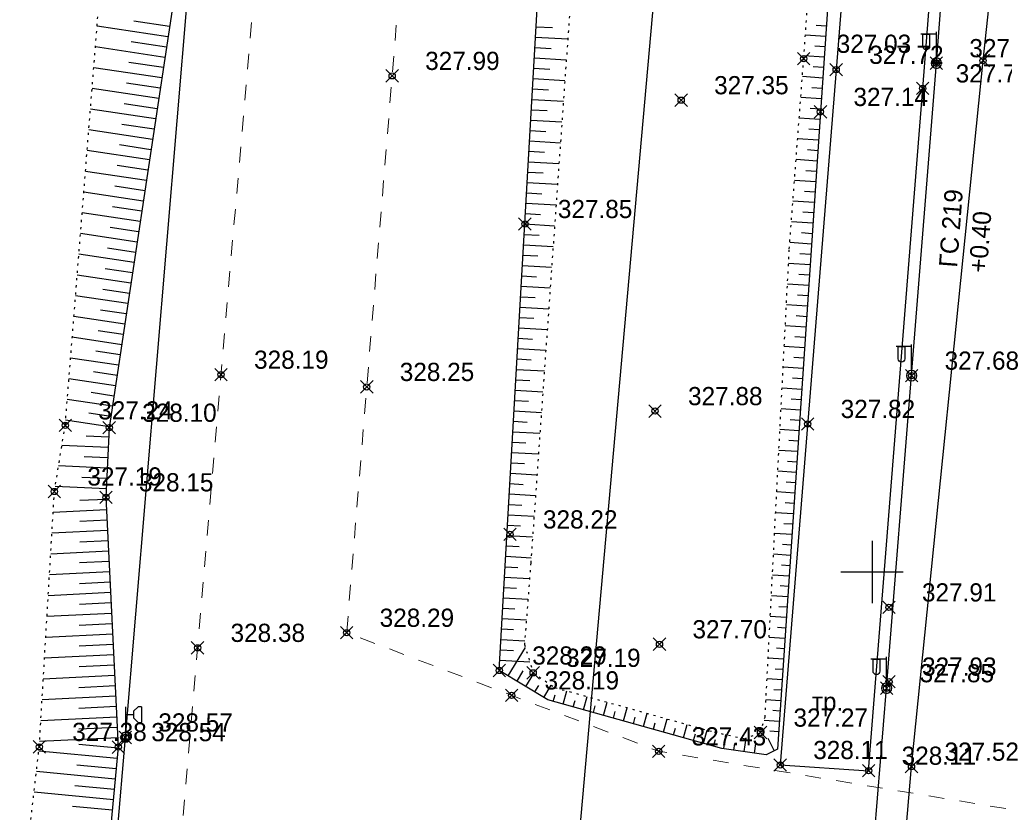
# Model space of a CAD drawing. Header units: metres. Extents: x 707528 to 709248, y 4308395 to 4311045.
# Tile 83 of 104: x 708287 to 708335, y 4310334 to 4310372. Entities that reach past the tile are written whole.
import ezdxf

# ---------------------------------------------------------------- set-up
doc = ezdxf.new("R2010")
doc.units = ezdxf.units.M
doc.header["$LTSCALE"] = 0.5
doc.header["$PDMODE"] = 35
doc.header["$PDSIZE"] = 0.3
for name, pattern in [('Auto_Street_NotBorder_Line_m1', [3, 1.5, -1.5]), ('ДОРОГИ_СТРОЯЩ', [9, 8, -1]), ('Контура низ откосов  Штриховая 0.1-0.5 - - - - - - -', [0.6, 0.1, -0.5])]:
    doc.linetypes.add(name, pattern=pattern)
for name, color, linetype in [('(001) Сетка', 92, 'Continuous'), ('(004) Точки рельефа', 7, 'Continuous'), ('(013) Газ', 30, 'ИК_Газопровод -------г--------'), ('(016) Кабель', 1, 'Continuous'), ('(019) Связь', 3, 'ИК_КАБ_СВЯЗИ'), ('(022) Возд. Линии', 7, 'Continuous'), ('(025) Дорога', 7, 'Continuous'), ('(035) Откосы', 7, 'Continuous')]:
    doc.layers.add(name, color=color, linetype=linetype)
doc.layers.add('AUTO#_ROADS_EXIST_L', color=7, linetype='Continuous', lineweight=15, true_color=0x000000)
doc.styles.add('BM-431', font='txt')
doc.styles.add('D-431', font='txt')
doc.styles.add('S', font='txtwr', dxfattribs={"oblique": 15})
doc.styles.get("Standard").update_dxf_attribs({"font": 'txt.shx'})
doc.linetypes.add('GAZ_VOZDUSH', pattern='A,1,-2,["~",Standard,S=3,R=0,X=-1.5,Y=-1.5],-1,10', length=14)
doc.linetypes.add('ИК_Газопровод -------г--------', pattern='A,9,-0.6,["Г",Standard,S=1.2,R=0,X=0,Y=-0.6],-1.2', length=10.8)
doc.linetypes.add('ИК_КАБ_СВЯЗИ', pattern='A,4,["o",Standard,S=0.5,R=0,X=0,Y=-0.125],4,-2', length=10)
doc.linetypes.add('ИК_Э_КАБ_НН', pattern='A,8,-2,["<",Standard,S=1,R=0,X=0,Y=-0.5],8,[">",Standard,S=1,R=0,X=-0.5,Y=-0.5],-2', length=20)

# ---------------------------------------------------------------- blocks, each defined once
blk = doc.blocks.new('U1111')
for p, q in [((0.1, 0.45), (0.1, 2.95)), ((1.28934, 2.95), (0.85, 2.51066)), ((1.6, 2.95), (1.28934, 2.95)), ((1.6, 2.95), (1.6, 1.45)), ((0.1, 2.2), (0.85, 2.2)), ((0.85, 2.51066), (0.85, 1.88934)), ((0.85, 1.88934), (1.28934, 1.45)), ((1.28934, 1.45), (1.6, 1.45)), ((0, 0.05), (0.1, 0.05)), ((0, -0.05), (0, 0.05)), ((0.1, 0.05), (0.1, -0.05)), ((0.1, -0.05), (0, -0.05))]:
    blk.add_line(p, q)
blk.add_lwpolyline([(0.55, 0), (0.3, 0.433013), (-0.2, 0.433013), (-0.45, 0), (-0.2, -0.433013), (0.3, -0.433013)], close=True)
at = {"color": 4, "style": 'S', "oblique": 15}
blk.add_attdef('Z', (1.142936, -1.391276), '', height=2, dxfattribs=at)
blk = doc.blocks.new('f')
at = {"layer": '(022) Возд. Линии'}
for points in [[(0, 0.25), (0, 1.5)], [(0, 1.4), (0.75, 1.4)]]:
    blk.add_lwpolyline(points, dxfattribs=at)
blk.add_lwpolyline([(0.4875, 0.65), (0.4875, 0.65, 0.4142136), (0.65, 0.8125), (0.65, 1.4), (0.325, 1.4), (0.325, 0.8125, 0.4142136)], format="xyb", close=True, dxfattribs=at)
blk.add_circle((0, 0), 0.25, dxfattribs=at)
blk = doc.blocks.new('Setka')
at = {"layer": '(001) Сетка'}
for p, q in [((0, 1.5), (0, -1.5)), ((-1.5, 0), (1.5, 0))]:
    blk.add_line(p, q, dxfattribs=at)

msp = doc.modelspace()

# ---------------------------------------------------------------- linework, layer by layer
at = {"layer": '(013) Газ', "linetype": 'GAZ_VOZDUSH', "elevation": 324.816, "flags": 128}
msp.add_lwpolyline([(708293.165, 4309888.333), (708293.434, 4309892.819), (708297.716, 4309952.735), (708299.668, 4309975.352), (708302.24, 4310005.239), (708309.527, 4310099.735), (708316.081, 4310172.219), (708316.824, 4310184.222), (708322.062, 4310238.184), (708325.306, 4310270.621), (708325.824, 4310282.589), (708330.36, 4310335.873), (708333.801, 4310369.809), (708336.798, 4310397.689), (708339.728, 4310444.647), (708351.364, 4310581.809), (708352.677, 4310593.824)], dxfattribs=at)
at = {"layer": '(016) Кабель', "linetype": 'ИК_Э_КАБ_НН', "flags": 128}
for points, elevation in [([(708148.162, 4308651.703), (708151.497, 4308692.413), (708155.946, 4308744.121), (708160.092, 4308792.083), (708165.82, 4308866.029), (708169.045, 4308905.959), (708172.399, 4308947.612), (708175.762, 4308988.142), (708178.982, 4309025.586), (708182.201, 4309063.201), (708185.813, 4309103.866), (708189.128, 4309144.32), (708192.281, 4309183.205), (708195.859, 4309224.798), (708198.741, 4309260.796), (708202.87, 4309309.735), (708206.45, 4309354.347), (708209.623, 4309392.715), (708213.998, 4309431.241), (708217.888, 4309470.551), (708222.285, 4309519.973), (708227.646, 4309584.985), (708230.7, 4309620.035), (708233.599, 4309650.662), (708236.608, 4309686.642), (708239.917, 4309725.258), (708242.964, 4309758.871), (708245.88, 4309791.491), (708249.037, 4309830.224), (708251.639, 4309862.09), (708254.553, 4309895.438), (708258.525, 4309939.873), (708262.105, 4309983.745), (708265.007, 4310017.023), (708267.691, 4310050.026), (708270.438, 4310083.372), (708274.286, 4310124.617), (708277.622, 4310164.745), (708280.245, 4310192.848), (708282.134, 4310214.069), (708285.192, 4310249.54), (708287.519, 4310279.257), (708289.716, 4310303.87), (708292.577, 4310337.274), (708295.609, 4310373.419), (708298.169, 4310403.778), (708301.105, 4310436.102), (708303.908, 4310468.222), (708306.247, 4310494.557), (708309.271, 4310529.231), (708312.329, 4310564.702), (708314.656, 4310594.419), (708316.853, 4310619.032), (708319.714, 4310652.436), (708322.746, 4310688.581), (708325.306, 4310718.94), (708328.242, 4310751.264), (708331.045, 4310783.384), (708331.607, 4310789.716)], 325.652), ([(708249.985, 4309448.254), (708250.82, 4309461.228), (708251.559, 4309472.595), (708252.37, 4309485.216), (708253.053, 4309496.006), (708253.787, 4309508.813), (708254.637, 4309521.637), (708255.635, 4309538.104), (708256.598, 4309553.522), (708257.467, 4309567.873), (708258.354, 4309582.746), (708259.411, 4309598.842), (708260.336, 4309614.66), (708261.397, 4309630.444), (708264.541, 4309650.757), (708266.176, 4309665.809), (708267.362, 4309680.25), (708268.374, 4309695.795), (708269.845, 4309708.973), (708271.828, 4309722.112), (708273.674, 4309736.299), (708275.505, 4309750.056), (708277.38, 4309764.169), (708281.752, 4309793.372), (708283.598, 4309807.831), (708285.41, 4309822.081), (708287.069, 4309840.641), (708288.446, 4309855.733), (708289.84, 4309870.633), (708291.182, 4309885.312), (708292.537, 4309900.559), (708294.032, 4309916.058), (708295.507, 4309930.435), (708296.078, 4309944.839), (708297.37, 4309960.078), (708298.657, 4309975.432), (708299.851, 4309990.429), (708301.076, 4310005.494), (708302.334, 4310020.38), (708303.538, 4310035.456), (708306.01, 4310065.799), (708308.439, 4310096.035), (708310.925, 4310126.293), (708314.819, 4310172.204), (708316.066, 4310188.572), (708317.423, 4310204.653), (708318.736, 4310219.739), (708319.999, 4310234.38), (708321.351, 4310251.404), (708322.651, 4310267.033), (708323.922, 4310281.675), (708325.202, 4310294.856), (708326.515, 4310309.658), (708327.984, 4310325.438), (708329.163, 4310339.642), (708330.365, 4310354.664), (708331.555, 4310369.683), (708332.679, 4310383.855), (708333.897, 4310399.486), (708335.115, 4310414.632), (708336.225, 4310429.516), (708337.469, 4310444.596), (708338.545, 4310458.92), (708339.663, 4310474.152), (708340.941, 4310489.457), (708342.079, 4310504.503), (708343.178, 4310519.207), (708344.309, 4310533.966), (708345.452, 4310549.009), (708346.637, 4310563.701), (708347.806, 4310578.667), (708349.626, 4310594.212), (708351.153, 4310608.621), (708352.719, 4310623.441), (708355.709, 4310653.818), (708356.969, 4310668.51), (708358.286, 4310683.336), (708359.517, 4310698.096), (708360.786, 4310713.241), (708362.123, 4310728.187), (708363.033, 4310739.626), (708364.289, 4310753.037), (708365.798, 4310768.681), (708367.145, 4310784.563)], 326.597)]:
    msp.add_lwpolyline(points, dxfattribs=dict(at, elevation=elevation))
at = {"layer": '(019) Связь', "elevation": 325.431, "flags": 128}
msp.add_lwpolyline([(708153.006, 4308571.818), (708156.993, 4308609.509), (708156.993, 4308609.509), (708174.147, 4308666.959), (708174.323, 4308670.733), (708195.362, 4308919.928), (708204.073, 4309029.859), (708218.911, 4309205.253), (708226.164, 4309224.91), (708236.601, 4309425.449), (708237.563, 4309445.941), (708241.532, 4309518.706), (708251.542, 4309611.078), (708253.161, 4309631.293), (708257.428, 4309700.42), (708258.881, 4309712.256), (708269.326, 4309836.622), (708270.394, 4309849.381), (708278.265, 4309932.284), (708280.616, 4309944.696), (708295.324, 4310108.263), (708303.766, 4310173.623), (708303.348, 4310191.009), (708305.187, 4310238.893), (708306.696, 4310249.894), (708308.615, 4310273.087), (708309.889, 4310281.813), (708320.552, 4310401.57), (708321.594, 4310412.943), (708336.888, 4310582.457), (708345.287, 4310694.486), (708346.981, 4310695.558), (708355.083, 4310696.931), (708358.134, 4310696.437)], dxfattribs=at)
at = {"layer": '(025) Дорога', "elevation": 327.814, "flags": 128}
msp.add_lwpolyline([(708324.051, 4310335.95), (708328.3, 4310335.675), (708330.899, 4310368.47), (708333.5, 4310401.759), (708329.349, 4310402.1), (708326.739, 4310369.369), (708324.051, 4310335.95)], dxfattribs=at)
at = {"layer": '(035) Откосы'}
for p, q in [((708294.626, 4310370.949, -0.295), (708291.219, 4310371.461, -0.295)), ((708294.7, 4310371.442, -0.295), (708292.979, 4310371.701, -0.295)), ((708312.324, 4310371.437, 327.998), (708313.1, 4310371.393, 327.998)), ((708326.265, 4310371.464, 327.998), (708325.78, 4310371.497, 327.998)), ((708312.295, 4310370.938, 327.998), (708313.841, 4310370.849, 327.998)), ((708326.23, 4310370.965, 327.998), (708325.261, 4310371.031, 327.998)), ((708294.478, 4310369.962, -0.295), (708291.139, 4310370.464, -0.295)), ((708294.552, 4310370.455, -0.295), (708292.865, 4310370.709, -0.295)), ((708312.266, 4310370.439, 327.998), (708313.036, 4310370.395, 327.998)), ((708326.196, 4310370.466, 327.998), (708325.711, 4310370.499, 327.998)), ((708312.238, 4310369.94, 327.998), (708313.771, 4310369.852, 327.998)), ((708326.162, 4310369.967, 327.998), (708325.19, 4310370.034, 327.998)), ((708294.329, 4310368.976, -0.295), (708291.06, 4310369.467, -0.295)), ((708294.404, 4310369.469, -0.295), (708292.751, 4310369.717, -0.295)), ((708312.209, 4310369.441, 327.998), (708312.972, 4310369.397, 327.998)), ((708326.128, 4310369.468, 327.998), (708325.641, 4310369.502, 327.998)), ((708312.18, 4310368.942, 327.998), (708313.7, 4310368.854, 327.998)), ((708326.094, 4310368.97, 327.998), (708325.115, 4310369.036, 327.998)), ((708294.181, 4310367.989, -0.295), (708290.98, 4310368.47, -0.295)), ((708294.255, 4310368.482, -0.295), (708292.638, 4310368.726, -0.295)), ((708326.06, 4310368.471, 327.998), (708325.569, 4310368.504, 327.998)), ((708312.152, 4310368.443, 327.998), (708312.908, 4310368.399, 327.998)), ((708326.026, 4310367.972, 327.998), (708325.039, 4310368.039, 327.998)), ((708294.107, 4310367.496, -0.295), (708292.524, 4310367.734, -0.295)), ((708312.123, 4310367.943, 327.998), (708313.63, 4310367.857, 327.998)), ((708325.992, 4310367.473, 327.998), (708325.497, 4310367.507, 327.998)), ((708294.033, 4310367.003, -0.295), (708290.901, 4310367.473, -0.295)), ((708312.094, 4310367.444, 327.998), (708312.844, 4310367.401, 327.998)), ((708325.958, 4310366.974, 327.998), (708324.964, 4310367.042, 327.998)), ((708293.959, 4310366.509, -0.295), (708292.41, 4310366.742, -0.295)), ((708312.066, 4310366.945, 327.998), (708313.559, 4310366.859, 327.998)), ((708293.885, 4310366.016, -0.295), (708290.821, 4310366.477, -0.295)), ((708312.037, 4310366.446, 327.998), (708312.781, 4310366.403, 327.998)), ((708325.925, 4310366.476, 327.998), (708325.425, 4310366.509, 327.998)), ((708293.81, 4310365.523, -0.295), (708292.296, 4310365.751, -0.295)), ((708312.008, 4310365.947, 327.998), (708313.489, 4310365.862, 327.998)), ((708325.891, 4310365.977, 327.998), (708324.888, 4310366.045, 327.998)), ((708293.736, 4310365.03, -0.295), (708290.742, 4310365.48, -0.295)), ((708311.98, 4310365.448, 327.998), (708312.717, 4310365.405, 327.998)), ((708325.857, 4310365.478, 327.998), (708325.354, 4310365.512, 327.998)), ((708293.662, 4310364.536, -0.295), (708292.182, 4310364.759, -0.295)), ((708311.951, 4310364.949, 327.998), (708313.418, 4310364.864, 327.998)), ((708325.824, 4310364.979, 327.998), (708324.812, 4310365.047, 327.998)), ((708293.588, 4310364.043, -0.295), (708290.662, 4310364.483, -0.295)), ((708311.922, 4310364.449, 327.998), (708312.653, 4310364.408, 327.998)), ((708325.79, 4310364.48, 327.998), (708325.282, 4310364.515, 327.998)), ((708293.514, 4310363.55, -0.295), (708292.068, 4310363.767, -0.295)), ((708311.894, 4310363.95, 327.998), (708313.348, 4310363.867, 327.998)), ((708325.756, 4310363.982, 327.998), (708324.737, 4310364.05, 327.998)), ((708293.44, 4310363.057, -0.295), (708290.583, 4310363.486, -0.295)), ((708311.865, 4310363.451, 327.998), (708312.589, 4310363.41, 327.998)), ((708325.723, 4310363.483, 327.998), (708325.211, 4310363.517, 327.998)), ((708293.366, 4310362.563, -0.295), (708291.954, 4310362.776, -0.295)), ((708311.837, 4310362.952, 327.998), (708313.277, 4310362.869, 327.998)), ((708325.689, 4310362.984, 327.998), (708324.661, 4310363.053, 327.998)), ((708293.291, 4310362.07, -0.295), (708290.503, 4310362.489, -0.295)), ((708311.808, 4310362.453, 327.998), (708312.525, 4310362.412, 327.998)), ((708325.655, 4310362.485, 327.998), (708325.139, 4310362.52, 327.998)), ((708311.779, 4310361.954, 327.998), (708313.207, 4310361.872, 327.998)), ((708325.622, 4310361.986, 327.998), (708324.585, 4310362.056, 327.998)), ((708293.143, 4310361.084, -0.295), (708290.424, 4310361.492, -0.295)), ((708293.217, 4310361.577, -0.295), (708291.84, 4310361.784, -0.295)), ((708311.751, 4310361.455, 327.998), (708312.461, 4310361.414, 327.998)), ((708325.588, 4310361.487, 327.998), (708325.068, 4310361.523, 327.998)), ((708311.722, 4310360.956, 327.998), (708313.136, 4310360.874, 327.998)), ((708325.554, 4310360.989, 327.998), (708324.51, 4310361.059, 327.998)), ((708292.995, 4310360.097, -0.295), (708290.344, 4310360.496, -0.295)), ((708293.069, 4310360.59, -0.295), (708291.726, 4310360.792, -0.295)), ((708311.693, 4310360.456, 327.998), (708312.397, 4310360.416, 327.998)), ((708325.521, 4310360.49, 327.998), (708324.999, 4310360.525, 327.998)), ((708311.665, 4310359.957, 327.998), (708313.066, 4310359.877, 327.998)), ((708325.487, 4310359.991, 327.998), (708324.451, 4310360.061, 327.998)), ((708292.847, 4310359.111, -0.295), (708290.265, 4310359.499, -0.295)), ((708292.921, 4310359.604, -0.295), (708291.613, 4310359.801, -0.295)), ((708311.636, 4310359.458, 327.998), (708312.333, 4310359.418, 327.998)), ((708325.453, 4310359.492, 327.998), (708324.939, 4310359.527, 327.998)), ((708325.42, 4310358.993, 327.998), (708324.399, 4310359.062, 327.998)), ((708292.772, 4310358.617, -0.295), (708291.499, 4310358.809, -0.295)), ((708311.607, 4310358.959, 327.998), (708312.995, 4310358.879, 327.998)), ((708325.386, 4310358.495, 327.998), (708324.88, 4310358.529, 327.998)), ((708292.698, 4310358.124, -0.295), (708290.185, 4310358.502, -0.295)), ((708311.579, 4310358.46, 327.998), (708312.269, 4310358.42, 327.998)), ((708325.352, 4310357.996, 327.998), (708324.347, 4310358.064, 327.998)), ((708292.624, 4310357.631, -0.295), (708291.385, 4310357.817, -0.295)), ((708311.55, 4310357.961, 327.998), (708312.925, 4310357.882, 327.998)), ((708292.55, 4310357.138, -0.295), (708290.106, 4310357.505, -0.295)), ((708311.521, 4310357.462, 327.998), (708312.206, 4310357.422, 327.998)), ((708325.318, 4310357.497, 327.998), (708324.82, 4310357.531, 327.998)), ((708292.476, 4310356.644, -0.295), (708291.271, 4310356.825, -0.295)), ((708311.493, 4310356.962, 327.998), (708312.855, 4310356.884, 327.998)), ((708325.285, 4310356.998, 327.998), (708324.296, 4310357.065, 327.998)), ((708292.402, 4310356.151, -0.295), (708290.026, 4310356.508, -0.295)), ((708311.464, 4310356.463, 327.998), (708312.142, 4310356.424, 327.998)), ((708325.251, 4310356.499, 327.998), (708324.76, 4310356.532, 327.998)), ((708292.328, 4310355.658, -0.295), (708291.157, 4310355.834, -0.295)), ((708311.435, 4310355.964, 327.998), (708312.784, 4310355.887, 327.998)), ((708325.217, 4310356, 327.998), (708324.244, 4310356.066, 327.998)), ((708292.253, 4310355.165, -0.295), (708289.947, 4310355.511, -0.295)), ((708311.407, 4310355.465, 327.998), (708312.078, 4310355.427, 327.998)), ((708325.184, 4310355.502, 327.998), (708324.701, 4310355.534, 327.998)), ((708292.179, 4310354.671, -0.295), (708291.043, 4310354.842, -0.295)), ((708311.378, 4310354.966, 327.998), (708312.714, 4310354.889, 327.998)), ((708325.15, 4310355.003, 327.998), (708324.192, 4310355.067, 327.998)), ((708292.105, 4310354.178, -0.295), (708289.867, 4310354.514, -0.295)), ((708311.349, 4310354.467, 327.998), (708312.014, 4310354.429, 327.998)), ((708325.116, 4310354.504, 327.998), (708324.641, 4310354.536, 327.998)), ((708292.031, 4310353.685, -0.295), (708290.929, 4310353.85, -0.295)), ((708311.321, 4310353.968, 327.998), (708312.643, 4310353.892, 327.998)), ((708325.083, 4310354.005, 327.998), (708324.141, 4310354.069, 327.998)), ((708291.957, 4310353.192, -0.295), (708289.788, 4310353.518, -0.295)), ((708311.292, 4310353.468, 327.998), (708311.95, 4310353.431, 327.998)), ((708325.049, 4310353.506, 327.998), (708324.582, 4310353.538, 327.998)), ((708291.883, 4310352.698, -0.295), (708290.815, 4310352.859, -0.295)), ((708311.263, 4310352.969, 327.998), (708312.573, 4310352.894, 327.998)), ((708325.015, 4310353.007, 327.998), (708324.089, 4310353.07, 327.998)), ((708291.809, 4310352.205, -0.295), (708289.708, 4310352.521, -0.295)), ((708311.235, 4310352.47, 327.998), (708311.886, 4310352.433, 327.998)), ((708324.982, 4310352.509, 327.998), (708324.522, 4310352.54, 327.998)), ((708311.206, 4310351.971, 327.998), (708312.502, 4310351.897, 327.998)), ((708324.948, 4310352.01, 327.998), (708324.037, 4310352.071, 327.998)), ((708291.781, 4310351.707, -0.295), (708290.696, 4310351.758, -0.295)), ((708311.177, 4310351.472, 327.998), (708311.822, 4310351.435, 327.998)), ((708324.914, 4310351.511, 327.998), (708324.463, 4310351.542, 327.998)), ((708291.757, 4310351.209, -0.295), (708289.531, 4310351.314, -0.295)), ((708311.149, 4310350.973, 327.998), (708312.432, 4310350.899, 327.998)), ((708324.881, 4310351.012, 327.998), (708323.986, 4310351.073, 327.998)), ((708291.734, 4310350.711, -0.295), (708290.592, 4310350.764, -0.295)), ((708311.12, 4310350.474, 327.998), (708311.758, 4310350.437, 327.998)), ((708324.847, 4310350.513, 327.998), (708324.403, 4310350.543, 327.998)), ((708291.71, 4310350.213, -0.295), (708289.369, 4310350.323, -0.295)), ((708324.813, 4310350.015, 327.998), (708323.934, 4310350.074, 327.998)), ((708291.687, 4310349.714, -0.295), (708290.487, 4310349.771, -0.295)), ((708311.091, 4310349.975, 327.998), (708312.361, 4310349.902, 327.998)), ((708324.78, 4310349.516, 327.998), (708324.344, 4310349.545, 327.998)), ((708291.664, 4310349.216, -0.295), (708289.206, 4310349.331, -0.295)), ((708311.063, 4310349.475, 327.998), (708311.694, 4310349.439, 327.998)), ((708324.746, 4310349.017, 327.998), (708323.882, 4310349.075, 327.998)), ((708291.65, 4310348.718, -0.295), (708290.394, 4310348.656, -0.295)), ((708311.034, 4310348.976, 327.998), (708312.291, 4310348.904, 327.998)), ((708291.675, 4310348.22, -0.295), (708289.108, 4310348.093, -0.295)), ((708311.005, 4310348.477, 327.998), (708311.631, 4310348.441, 327.998)), ((708324.712, 4310348.518, 327.998), (708324.284, 4310348.547, 327.998)), ((708291.699, 4310347.721, -0.295), (708290.389, 4310347.657, -0.295)), ((708310.977, 4310347.978, 327.998), (708312.22, 4310347.907, 327.998)), ((708324.679, 4310348.019, 327.998), (708323.831, 4310348.077, 327.998)), ((708291.724, 4310347.223, -0.295), (708289.049, 4310347.091, -0.295)), ((708310.948, 4310347.479, 327.998), (708311.567, 4310347.443, 327.998)), ((708324.645, 4310347.52, 327.998), (708324.225, 4310347.549, 327.998)), ((708291.749, 4310346.725, -0.295), (708290.384, 4310346.658, -0.295)), ((708310.92, 4310346.98, 327.998), (708312.15, 4310346.909, 327.998)), ((708324.611, 4310347.022, 327.998), (708323.779, 4310347.078, 327.998)), ((708291.773, 4310346.227, -0.295), (708288.99, 4310346.089, -0.295)), ((708310.891, 4310346.481, 327.998), (708311.503, 4310346.445, 327.998)), ((708324.578, 4310346.523, 327.998), (708324.165, 4310346.551, 327.998)), ((708310.862, 4310345.981, 327.998), (708312.079, 4310345.912, 327.998)), ((708324.544, 4310346.024, 327.998), (708323.727, 4310346.079, 327.998)), ((708291.798, 4310345.729, -0.295), (708290.379, 4310345.659, -0.295)), ((708310.834, 4310345.482, 327.998), (708311.438, 4310345.448, 327.998)), ((708324.51, 4310345.525, 327.998), (708324.106, 4310345.552, 327.998)), ((708291.822, 4310345.231, -0.295), (708288.93, 4310345.087, -0.295)), ((708310.805, 4310344.983, 327.998), (708312.004, 4310344.914, 327.998)), ((708324.476, 4310345.026, 327.998), (708323.676, 4310345.08, 327.998)), ((708291.847, 4310344.732, -0.295), (708290.374, 4310344.659, -0.295)), ((708310.776, 4310344.484, 327.998), (708311.371, 4310344.45, 327.998)), ((708324.443, 4310344.528, 327.998), (708324.046, 4310344.554, 327.998)), ((708291.872, 4310344.234, -0.295), (708288.871, 4310344.086, -0.295)), ((708310.748, 4310343.985, 327.998), (708311.927, 4310343.917, 327.998)), ((708324.409, 4310344.029, 327.998), (708323.624, 4310344.082, 327.998)), ((708291.896, 4310343.736, -0.295), (708290.369, 4310343.66, -0.295)), ((708310.719, 4310343.486, 327.998), (708311.304, 4310343.452, 327.998)), ((708324.375, 4310343.53, 327.998), (708323.987, 4310343.556, 327.998)), ((708291.921, 4310343.238, -0.295), (708288.811, 4310343.084, -0.295)), ((708310.69, 4310342.987, 327.998), (708311.85, 4310342.92, 327.998)), ((708324.342, 4310343.031, 327.998), (708323.572, 4310343.083, 327.998)), ((708291.946, 4310342.74, -0.295), (708290.364, 4310342.661, -0.295)), ((708310.662, 4310342.488, 327.998), (708311.236, 4310342.455, 327.998)), ((708324.308, 4310342.532, 327.998), (708323.927, 4310342.558, 327.998)), ((708291.97, 4310342.241, -0.295), (708288.752, 4310342.082, -0.295)), ((708310.633, 4310341.988, 327.998), (708311.772, 4310341.923, 327.998)), ((708324.274, 4310342.033, 327.998), (708323.521, 4310342.084, 327.998)), ((708291.995, 4310341.743, -0.295), (708290.359, 4310341.662, -0.295)), ((708310.604, 4310341.489, 327.998), (708311.232, 4310341.453, 327.998)), ((708310.975, 4310340.233, 327.998), (708311.803, 4310341.604, 327.998)), ((708324.241, 4310341.535, 327.998), (708323.868, 4310341.56, 327.998)), ((708292.02, 4310341.245, -0.295), (708288.693, 4310341.08, -0.295)), ((708324.207, 4310341.036, 327.998), (708323.469, 4310341.086, 327.998)), ((708292.044, 4310340.747, -0.295), (708290.354, 4310340.663, -0.295)), ((708310.576, 4310340.99, 327.998), (708312.015, 4310340.907, 327.998)), ((708324.173, 4310340.537, 327.998), (708323.808, 4310340.562, 327.998)), ((708292.069, 4310340.249, -0.295), (708288.633, 4310340.079, -0.295)), ((708311.403, 4310339.974, 327.998), (708311.701, 4310340.468, 327.998)), ((708311.831, 4310339.716, 327.998), (708312.216, 4310340.353, 327.998)), ((708324.14, 4310340.038, 327.998), (708323.417, 4310340.087, 327.998)), ((708292.094, 4310339.75, -0.295), (708290.349, 4310339.664, -0.295)), ((708312.259, 4310339.458, 327.998), (708312.445, 4310339.766, 327.998)), ((708312.687, 4310339.2, 327.998), (708313.046, 4310339.794, 327.998)), ((708292.118, 4310339.252, -0.295), (708288.574, 4310339.077, -0.295)), ((708313.144, 4310339.007, 327.998), (708313.232, 4310339.324, 327.998)), ((708313.625, 4310338.873, 327.998), (708313.802, 4310339.506, 327.998)), ((708314.589, 4310338.604, 327.998), (708314.765, 4310339.238, 327.998)), ((708324.106, 4310339.539, 327.998), (708323.749, 4310339.563, 327.998)), ((708292.143, 4310338.754, -0.295), (708290.343, 4310338.665, -0.295)), ((708314.107, 4310338.738, 327.998), (708314.195, 4310339.055, 327.998)), ((708315.07, 4310338.47, 327.998), (708315.159, 4310338.787, 327.998)), ((708315.552, 4310338.335, 327.998), (708315.729, 4310338.97, 327.998)), ((708316.515, 4310338.067, 327.998), (708316.692, 4310338.701, 327.998)), ((708324.072, 4310339.041, 327.998), (708323.366, 4310339.088, 327.998)), ((708292.167, 4310338.256, -0.295), (708288.514, 4310338.075, -0.295)), ((708316.033, 4310338.201, 327.998), (708316.122, 4310338.518, 327.998)), ((708316.996, 4310337.932, 327.998), (708317.085, 4310338.25, 327.998)), ((708317.478, 4310337.798, 327.998), (708317.655, 4310338.433, 327.998)), ((708318.441, 4310337.53, 327.998), (708318.618, 4310338.164, 327.998)), ((708324.039, 4310338.542, 327.998), (708323.689, 4310338.565, 327.998)), ((708292.192, 4310337.758, -0.295), (708290.338, 4310337.666, -0.295)), ((708317.96, 4310337.664, 327.998), (708318.048, 4310337.981, 327.998)), ((708318.923, 4310337.395, 327.998), (708319.011, 4310337.713, 327.998)), ((708319.404, 4310337.261, 327.998), (708319.581, 4310337.896, 327.998)), ((708324.005, 4310338.043, 327.998), (708323.276, 4310338.092, 327.998)), ((708292.217, 4310337.26, -0.295), (708288.455, 4310337.073, -0.295)), ((708319.886, 4310337.127, 327.998), (708319.974, 4310337.444, 327.998)), ((708320.367, 4310336.992, 327.998), (708320.545, 4310337.628, 327.998)), ((708321.333, 4310336.736, 327.998), (708321.43, 4310337.412, 327.998)), ((708322.323, 4310336.594, 327.998), (708322.416, 4310337.243, 327.998)), ((708323.766, 4310336.638, 327.998), (708323.477, 4310337.217, 327.998)), ((708323.971, 4310337.544, 327.998), (708323.551, 4310337.572, 327.998)), ((708292.235, 4310336.762, -0.295), (708290.346, 4310336.939, -0.295)), ((708320.849, 4310336.858, 327.998), (708320.939, 4310337.18, 327.998)), ((708321.828, 4310336.665, 327.998), (708321.874, 4310336.984, 327.998)), ((708322.818, 4310336.523, 327.998), (708322.884, 4310336.987, 327.998)), ((708292.188, 4310336.265, -0.295), (708288.417, 4310336.62, -0.295)), ((708292.141, 4310335.768, -0.295), (708290.251, 4310335.946, -0.295)), ((708292.094, 4310335.272, -0.295), (708288.303, 4310335.629, -0.295)), ((708292.048, 4310334.775, -0.295), (708290.147, 4310334.954, -0.295)), ((708292.001, 4310334.279, -0.295), (708288.189, 4310334.637, -0.295)), ((708291.954, 4310333.782, -0.295), (708290.043, 4310333.962, -0.295))]:
    msp.add_line(p, q, dxfattribs=at)
at = {"layer": '(035) Откосы', "linetype": 'Контура низ откосов  Штриховая 0.1-0.5 - - - - - - -'}
for points, elevation in [([(708291.019, 4310323.85), (708287.001, 4310324.291), (708288.44, 4310336.82), (708289.168, 4310349.097), (708289.689, 4310352.278), (708291.28, 4310372.232), (708294.32, 4310405.719), (708298.171, 4310438.641), (708297.564, 4310446.626), (708291.166, 4310448.833), (708291.471, 4310449.71)], -0.295), ([(708312.176, 4310340.38), (708313.241, 4310339.663), (708320.874, 4310337.536), (708322.335, 4310337.211), (708323.103, 4310337.51), (708323.322, 4310338.248), (708324.486, 4310360.752), (708325.18, 4310369.896), (708327.332, 4310400.121), (708326.682, 4310401.47), (708323.884, 4310401.731), (708318.431, 4310401.731), (708315.796, 4310400.834), (708315.407, 4310397.197), (708314.757, 4310383.815), (708312.062, 4310345.66), (708311.759, 4310341.747), (708312.176, 4310340.38)], 326.898)]:
    msp.add_lwpolyline(points, dxfattribs=dict(at, elevation=elevation))
at = {"layer": '(035) Откосы', "flags": 128}
for points, elevation in [([(708291.471, 4310449.71), (708298.321, 4310447.062), (708299.814, 4310438.716), (708297.766, 4310405.692), (708294.822, 4310372.253), (708291.802, 4310352.161), (708291.645, 4310348.818), (708292.239, 4310336.809), (708291.019, 4310323.85)], -0.295), ([(708310.547, 4310340.491), (708313.047, 4310384.036), (708314.896, 4310400.97), (708318.05, 4310402.765), (708323.812, 4310402.765), (708327.183, 4310402.519), (708328.286, 4310401.373), (708327.184, 4310384.947), (708325.967, 4310367.109), (708323.915, 4310336.713), (708323.376, 4310336.443), (708321.239, 4310336.749), (708312.888, 4310339.078), (708310.547, 4310340.491)], 327.998)]:
    msp.add_lwpolyline(points, dxfattribs=dict(at, elevation=elevation))
at = {"color": 0, "linetype": 'ByBlock', "lineweight": -2, "transparency": 16777216}
for p in [(708325.18, 4310369.896, 327.026), (708331.555, 4310369.683, 327.63), (708333.801, 4310369.809, 327.235), (708326.739, 4310369.369, 327.721), (708305.401, 4310369.073, 327.99), (708330.899, 4310368.47, 327.757), (708319.289, 4310367.907, 327.353), (708325.984, 4310367.345, 327.135), (708311.779, 4310361.954, 327.847), (708297.178, 4310354.71, 328.19), (708330.365, 4310354.664, 327.676), (708304.18, 4310354.123, 328.249), (708318.035, 4310352.96, 327.877), (708289.689, 4310352.278, 327.24), (708291.802, 4310352.161, 328.104), (708325.37, 4310352.344, 327.823), (708289.168, 4310349.097, 327.193), (708291.645, 4310348.818, 328.149), (708311.063, 4310347.033, 328.22), (708329.277, 4310343.524, 327.906), (708303.214, 4310342.306, 328.289), (708318.247, 4310341.754, 327.695), (708296.048, 4310341.58, 328.379), (708310.547, 4310340.491, 328.293), (708312.176, 4310340.38, 327.193), (708329.282, 4310339.958, 327.93), (708311.14, 4310339.295, 328.19), (708329.163, 4310339.642, 327.848), (708323.103, 4310337.51, 327.271), (708292.577, 4310337.274, 328.568), (708288.44, 4310336.82, 327.381), (708292.239, 4310336.809, 328.54), (708318.21, 4310336.609, 327.432), (708324.051, 4310335.95, 328.109), (708328.3, 4310335.675, 328.106), (708330.36, 4310335.873, 327.515)]:
    msp.add_point(p, dxfattribs=at)
at = {"layer": 'AUTO#_ROADS_EXIST_L', "linetype": 'Auto_Street_NotBorder_Line_m1', "lineweight": 15, "elevation": -0.295, "flags": 128}
for points in [[(708272.376, 4310452.43), (708287.272, 4310452.43), (708295.17, 4310451.313), (708301.077, 4310448.104), (708304.912, 4310444.523), (708292.789, 4310303.739), (708292.789, 4310303.739), (708291.136, 4310283.511), (708282.876, 4310184.091), (708278.045, 4310123.141), (708270.81, 4310119.623), (708261.894, 4310117.849), (708248.629, 4310118.738)], [(708344.574, 4310401.12), (708319.796, 4310404.812), (708313.589, 4310405.815), (708308.167, 4310402.928), (708303.214, 4310342.306), (708318.21, 4310336.609), (708335.811, 4310333.703)]]:
    msp.add_lwpolyline(points, dxfattribs=at)

# ---------------------------------------------------------------- block references
at = {"layer": '(001) Сетка'}
msp.add_blockref('Setka', (708328.465, 4310345.231), dxfattribs=at)
at = {"layer": '(022) Возд. Линии', "xscale": -1}
for p in [(708331.555, 4310369.683, 326.597), (708330.365, 4310354.664, 326.597), (708329.163, 4310339.642, 326.597)]:
    msp.add_blockref('f', p, dxfattribs=at)
at = {"layer": '(022) Возд. Линии', "xscale": 0.5, "yscale": 0.5, "zscale": 0.5}
msp.add_blockref('U1111', (708292.552, 4310337.274, 325.652), dxfattribs=at)

# ---------------------------------------------------------------- texts
at = {"layer": '(004) Точки рельефа', "style": 'D-431'}
for s, p in [('327.03', (708326.766, 4310370.179, 327.026)), ('327.63', (708333.141, 4310369.968, 327.63)), ('327.72', (708328.325, 4310369.649, 327.721)), ('327.99', (708306.987, 4310369.357, 327.99)), ('327.76', (708332.485, 4310368.755, 327.757)), ('327.35', (708320.875, 4310368.188, 327.353)), ('327.14', (708327.57, 4310367.625, 327.135)), ('327.85', (708313.365, 4310362.237, 327.847)), ('328.19', (708298.764, 4310354.994, 328.19)), ('327.68', (708331.951, 4310354.949, 327.676)), ('328.25', (708305.766, 4310354.406, 328.249)), ('327.88', (708319.621, 4310353.243, 327.877)), ('327.24', (708291.275, 4310352.558, 327.24)), ('328.10', (708293.388, 4310352.444, 328.104)), ('327.82', (708326.956, 4310352.627, 327.823)), ('327.19', (708290.754, 4310349.381, 327.193)), ('328.15', (708293.231, 4310349.101, 328.149)), ('328.22', (708312.649, 4310347.316, 328.22)), ('327.91', (708330.863, 4310343.808, 327.906)), ('328.29', (708304.8, 4310342.59, 328.289)), ('327.70', (708319.833, 4310342.037, 327.695)), ('328.38', (708297.634, 4310341.864, 328.379)), ('328.29', (708312.133, 4310340.775, 328.293)), ('327.19', (708313.762, 4310340.664, 327.193)), ('327.93', (708330.868, 4310340.242, 327.93)), ('327.85', (708330.749, 4310339.925, 327.848)), ('328.19', (708312.726, 4310339.579, 328.19)), ('327.27', (708324.689, 4310337.79, 327.271)), ('328.57', (708294.163, 4310337.557, 328.568)), ('327.38', (708290.026, 4310337.103, 327.381)), ('328.54', (708293.825, 4310337.092, 328.54)), ('327.43', (708319.796, 4310336.889, 327.432)), ('328.11', (708325.637, 4310336.233, 328.109)), ('328.11', (708329.886, 4310335.958, 328.106)), ('327.52', (708331.946, 4310336.154, 327.515))]:
    msp.add_text(s, height=0.875, dxfattribs=at).set_placement(p)
at = {"layer": '(013) Газ', "color": 0, "linetype": 'Continuous', "style": 'D-431'}
for s, p in [('ГС 219', (708332.547, 4310359.843, -0.295)), ('+0.40', (708333.978, 4310359.582, -0.295))]:
    msp.add_text(s, height=0.875, rotation=85.6526, dxfattribs=at).set_placement(p)
at = {"layer": '(025) Дорога', "linetype": 'ДОРОГИ_СТРОЯЩ', "style": 'BM-431'}
msp.add_text('тр.', height=0.875, dxfattribs=at).set_placement((708325.568, 4310338.559, -0.295))

doc.saveas('drawing.dxf')
